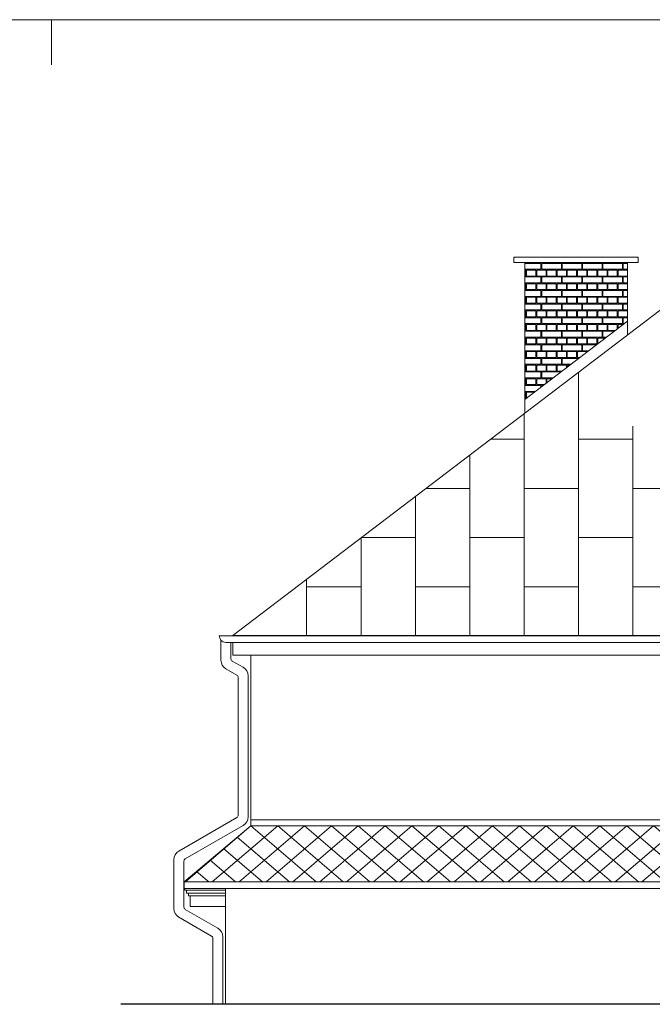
# Model space of a CAD drawing. Extents: x -394022 to -71759, y -12022 to 18278.
# Tile 5 of 91: x -370575 to -363579, y 6793 to 17678. Entities that reach past the tile are written whole.
import ezdxf

# ---------------------------------------------------------------- set-up
doc = ezdxf.new("R2010")
doc.units = 0
doc.header["$MEASUREMENT"] = 0
doc.layers.add('Arch kolorystyka_Nr_Pióra__114', color=7, linetype='Continuous', lineweight=13, true_color=0xf1d696)
doc.layers.add('arch wypelnienia_Nr_Pióra__2', color=7, linetype='Continuous', lineweight=13, true_color=0x7f7f7f)
for name, color, linetype, lineweight in [('ARCH TABELA_Nr_Pióra__21', 7, 'Continuous', 13), ('INWENT DACH_Nr_Pióra__21', 7, 'Continuous', 13), ('INWENT DACH_Nr_Pióra__5', 7, 'Continuous', 13), ('INWENT KONST. DREWNIANA_Nr_Pióra__21', 7, 'Continuous', 13), ('INWENT ODWODNIENIE_Nr_Pióra__21', 7, 'Continuous', 13), ('INWENT ODWODNIENIE_Nr_Pióra__5', 7, 'Continuous', 13), ('INWENT.ŚCIANY_Nr_Pióra__1', 7, 'Continuous', 25), ('INWENT.ŚCIANY_Nr_Pióra__21', 7, 'Continuous', 13)]:
    doc.layers.add(name, color=color, linetype=linetype, lineweight=lineweight)

# ---------------------------------------------------------------- blocks, each defined once
blk = doc.blocks.new('*X34')
at = {"layer": 'Arch kolorystyka_Nr_Pióra__114', "linetype": 'Continuous'}
for p, q in [((-364989, 14984), (-364810, 14984)), ((-364810, 14919), (-364989, 14919)), ((-364810, 14919), (-364810, 14984)), ((-364800, 14919), (-364800, 14984)), ((-364800, 14984), (-364585, 14984)), ((-364585, 14919), (-364800, 14919)), ((-364585, 14919), (-364585, 14984)), ((-364575, 14919), (-364575, 14984)), ((-364575, 14984), (-364360, 14984)), ((-364360, 14919), (-364575, 14919)), ((-364360, 14919), (-364360, 14984)), ((-364350, 14919), (-364350, 14984)), ((-364350, 14984), (-364135, 14984)), ((-364135, 14919), (-364350, 14919)), ((-364135, 14919), (-364135, 14984)), ((-364125, 14919), (-364125, 14984)), ((-364125, 14984), (-363910, 14984)), ((-363910, 14919), (-364125, 14919)), ((-363910, 14919), (-363910, 14984)), ((-363900, 14919), (-363900, 14984)), ((-363900, 14984), (-363854, 14984)), ((-363854, 14919), (-363900, 14919)), ((-364979, 14909), (-364989, 14909)), ((-364979, 14844), (-364989, 14844)), ((-364989, 14834), (-364810, 14834)), ((-364979, 14909), (-364979, 14844)), ((-364866, 14909), (-364969, 14909)), ((-364969, 14909), (-364969, 14844)), ((-364866, 14844), (-364969, 14844)), ((-364866, 14909), (-364866, 14844)), ((-364754, 14909), (-364856, 14909)), ((-364856, 14909), (-364856, 14844)), ((-364754, 14844), (-364856, 14844)), ((-364810, 14769), (-364810, 14834)), ((-364800, 14769), (-364800, 14834)), ((-364800, 14834), (-364585, 14834)), ((-364754, 14909), (-364754, 14844)), ((-364641, 14909), (-364744, 14909)), ((-364744, 14909), (-364744, 14844)), ((-364641, 14844), (-364744, 14844)), ((-364641, 14909), (-364641, 14844)), ((-364529, 14909), (-364631, 14909)), ((-364631, 14909), (-364631, 14844)), ((-364529, 14844), (-364631, 14844)), ((-364585, 14769), (-364585, 14834)), ((-364575, 14769), (-364575, 14834)), ((-364575, 14834), (-364360, 14834)), ((-364529, 14909), (-364529, 14844)), ((-364416, 14909), (-364519, 14909)), ((-364519, 14909), (-364519, 14844)), ((-364416, 14844), (-364519, 14844)), ((-364416, 14909), (-364416, 14844)), ((-364304, 14909), (-364406, 14909)), ((-364406, 14909), (-364406, 14844)), ((-364304, 14844), (-364406, 14844)), ((-364360, 14769), (-364360, 14834)), ((-364350, 14769), (-364350, 14834)), ((-364350, 14834), (-364135, 14834)), ((-364304, 14909), (-364304, 14844)), ((-364191, 14909), (-364294, 14909)), ((-364294, 14909), (-364294, 14844)), ((-364191, 14844), (-364294, 14844)), ((-364191, 14909), (-364191, 14844)), ((-364079, 14909), (-364181, 14909)), ((-364181, 14909), (-364181, 14844)), ((-364079, 14844), (-364181, 14844)), ((-364135, 14769), (-364135, 14834)), ((-364125, 14769), (-364125, 14834)), ((-364125, 14834), (-363910, 14834)), ((-364079, 14909), (-364079, 14844)), ((-363966, 14909), (-364069, 14909)), ((-364069, 14909), (-364069, 14844)), ((-363966, 14844), (-364069, 14844)), ((-363966, 14909), (-363966, 14844)), ((-363854, 14909), (-363956, 14909)), ((-363956, 14909), (-363956, 14844)), ((-363854, 14844), (-363956, 14844)), ((-363910, 14769), (-363910, 14834)), ((-363900, 14769), (-363900, 14834)), ((-363900, 14834), (-363854, 14834)), ((-363854, 14909), (-363854, 14844)), ((-364810, 14769), (-364989, 14769)), ((-364979, 14759), (-364989, 14759)), ((-364979, 14759), (-364979, 14694)), ((-364866, 14759), (-364969, 14759)), ((-364969, 14759), (-364969, 14694)), ((-364866, 14759), (-364866, 14694)), ((-364754, 14759), (-364856, 14759)), ((-364856, 14759), (-364856, 14694)), ((-364585, 14769), (-364800, 14769)), ((-364754, 14759), (-364754, 14694)), ((-364641, 14759), (-364744, 14759)), ((-364744, 14759), (-364744, 14694)), ((-364641, 14759), (-364641, 14694)), ((-364529, 14759), (-364631, 14759)), ((-364631, 14759), (-364631, 14694)), ((-364360, 14769), (-364575, 14769)), ((-364529, 14759), (-364529, 14694)), ((-364416, 14759), (-364519, 14759)), ((-364519, 14759), (-364519, 14694)), ((-364416, 14759), (-364416, 14694)), ((-364304, 14759), (-364406, 14759)), ((-364406, 14759), (-364406, 14694)), ((-364135, 14769), (-364350, 14769)), ((-364304, 14759), (-364304, 14694)), ((-364191, 14759), (-364294, 14759)), ((-364294, 14759), (-364294, 14694)), ((-364191, 14759), (-364191, 14694)), ((-364079, 14759), (-364181, 14759)), ((-364181, 14759), (-364181, 14694)), ((-363910, 14769), (-364125, 14769)), ((-364079, 14759), (-364079, 14694)), ((-363966, 14759), (-364069, 14759)), ((-364069, 14759), (-364069, 14694)), ((-363966, 14759), (-363966, 14694)), ((-363854, 14759), (-363956, 14759)), ((-363956, 14759), (-363956, 14694)), ((-363854, 14769), (-363900, 14769)), ((-363854, 14759), (-363854, 14694)), ((-364979, 14694), (-364989, 14694)), ((-364989, 14684), (-364810, 14684)), ((-364810, 14619), (-364989, 14619)), ((-364979, 14609), (-364989, 14609)), ((-364979, 14609), (-364979, 14544)), ((-364866, 14694), (-364969, 14694)), ((-364866, 14609), (-364969, 14609)), ((-364969, 14609), (-364969, 14544)), ((-364866, 14609), (-364866, 14544)), ((-364754, 14694), (-364856, 14694)), ((-364754, 14609), (-364856, 14609)), ((-364856, 14609), (-364856, 14544)), ((-364810, 14619), (-364810, 14684)), ((-364800, 14619), (-364800, 14684)), ((-364800, 14684), (-364585, 14684)), ((-364585, 14619), (-364800, 14619)), ((-364754, 14609), (-364754, 14544)), ((-364641, 14694), (-364744, 14694)), ((-364641, 14609), (-364744, 14609)), ((-364744, 14609), (-364744, 14544)), ((-364641, 14609), (-364641, 14544)), ((-364529, 14694), (-364631, 14694)), ((-364529, 14609), (-364631, 14609)), ((-364631, 14609), (-364631, 14544)), ((-364585, 14619), (-364585, 14684)), ((-364575, 14619), (-364575, 14684)), ((-364575, 14684), (-364360, 14684)), ((-364360, 14619), (-364575, 14619)), ((-364529, 14609), (-364529, 14544)), ((-364416, 14694), (-364519, 14694)), ((-364416, 14609), (-364519, 14609)), ((-364519, 14609), (-364519, 14544)), ((-364416, 14609), (-364416, 14544)), ((-364304, 14694), (-364406, 14694)), ((-364304, 14609), (-364406, 14609)), ((-364406, 14609), (-364406, 14544)), ((-364360, 14619), (-364360, 14684)), ((-364350, 14619), (-364350, 14684)), ((-364350, 14684), (-364135, 14684)), ((-364135, 14619), (-364350, 14619)), ((-364304, 14609), (-364304, 14544)), ((-364191, 14694), (-364294, 14694)), ((-364191, 14609), (-364294, 14609)), ((-364294, 14609), (-364294, 14544)), ((-364191, 14609), (-364191, 14544)), ((-364079, 14694), (-364181, 14694)), ((-364079, 14609), (-364181, 14609)), ((-364181, 14609), (-364181, 14544)), ((-364135, 14619), (-364135, 14684)), ((-364125, 14619), (-364125, 14684)), ((-364125, 14684), (-363910, 14684)), ((-363910, 14619), (-364125, 14619)), ((-364079, 14609), (-364079, 14544)), ((-363966, 14694), (-364069, 14694)), ((-363966, 14609), (-364069, 14609)), ((-364069, 14609), (-364069, 14544)), ((-363966, 14609), (-363966, 14544)), ((-363854, 14694), (-363956, 14694)), ((-363854, 14609), (-363956, 14609)), ((-363956, 14609), (-363956, 14544)), ((-363910, 14619), (-363910, 14684)), ((-363900, 14619), (-363900, 14684)), ((-363900, 14684), (-363854, 14684)), ((-363854, 14619), (-363900, 14619)), ((-363854, 14609), (-363854, 14544)), ((-364979, 14544), (-364989, 14544)), ((-364989, 14534), (-364810, 14534)), ((-364866, 14544), (-364969, 14544)), ((-364754, 14544), (-364856, 14544)), ((-364810, 14469), (-364810, 14534)), ((-364800, 14469), (-364800, 14534)), ((-364800, 14534), (-364585, 14534)), ((-364641, 14544), (-364744, 14544)), ((-364529, 14544), (-364631, 14544)), ((-364585, 14469), (-364585, 14534)), ((-364575, 14469), (-364575, 14534)), ((-364575, 14534), (-364360, 14534)), ((-364416, 14544), (-364519, 14544)), ((-364304, 14544), (-364406, 14544)), ((-364360, 14469), (-364360, 14534)), ((-364350, 14469), (-364350, 14534)), ((-364350, 14534), (-364135, 14534)), ((-364191, 14544), (-364294, 14544)), ((-364079, 14544), (-364181, 14544)), ((-364135, 14469), (-364135, 14534)), ((-364125, 14469), (-364125, 14534)), ((-364125, 14534), (-363910, 14534)), ((-363966, 14544), (-364069, 14544)), ((-363854, 14544), (-363956, 14544)), ((-363910, 14469), (-363910, 14534)), ((-363900, 14469), (-363900, 14534)), ((-363900, 14534), (-363854, 14534)), ((-364810, 14469), (-364989, 14469)), ((-364979, 14459), (-364989, 14459)), ((-364979, 14394), (-364989, 14394)), ((-364989, 14384), (-364810, 14384)), ((-364979, 14459), (-364979, 14394)), ((-364866, 14459), (-364969, 14459)), ((-364969, 14459), (-364969, 14394)), ((-364866, 14394), (-364969, 14394)), ((-364866, 14459), (-364866, 14394)), ((-364754, 14459), (-364856, 14459)), ((-364856, 14459), (-364856, 14394)), ((-364754, 14394), (-364856, 14394)), ((-364810, 14319), (-364810, 14384)), ((-364585, 14469), (-364800, 14469)), ((-364800, 14319), (-364800, 14384)), ((-364800, 14384), (-364585, 14384)), ((-364754, 14459), (-364754, 14394)), ((-364641, 14459), (-364744, 14459)), ((-364744, 14459), (-364744, 14394)), ((-364641, 14394), (-364744, 14394)), ((-364641, 14459), (-364641, 14394)), ((-364529, 14459), (-364631, 14459)), ((-364631, 14459), (-364631, 14394)), ((-364529, 14394), (-364631, 14394)), ((-364585, 14319), (-364585, 14384)), ((-364360, 14469), (-364575, 14469)), ((-364575, 14319), (-364575, 14384)), ((-364575, 14384), (-364360, 14384)), ((-364529, 14459), (-364529, 14394)), ((-364416, 14459), (-364519, 14459)), ((-364519, 14459), (-364519, 14394)), ((-364416, 14394), (-364519, 14394)), ((-364416, 14459), (-364416, 14394)), ((-364304, 14459), (-364406, 14459)), ((-364406, 14459), (-364406, 14394)), ((-364304, 14394), (-364406, 14394)), ((-364360, 14319), (-364360, 14384)), ((-364135, 14469), (-364350, 14469)), ((-364350, 14319), (-364350, 14384)), ((-364350, 14384), (-364135, 14384)), ((-364304, 14459), (-364304, 14394)), ((-364191, 14459), (-364294, 14459)), ((-364294, 14459), (-364294, 14394)), ((-364191, 14394), (-364294, 14394)), ((-364191, 14459), (-364191, 14394)), ((-364079, 14459), (-364181, 14459)), ((-364181, 14459), (-364181, 14394)), ((-364079, 14394), (-364181, 14394)), ((-364135, 14319), (-364135, 14384)), ((-363910, 14469), (-364125, 14469)), ((-364125, 14319), (-364125, 14384)), ((-364125, 14384), (-363910, 14384)), ((-364079, 14459), (-364079, 14394)), ((-363966, 14459), (-364069, 14459)), ((-364069, 14459), (-364069, 14394)), ((-363966, 14394), (-364069, 14394)), ((-363966, 14459), (-363966, 14394)), ((-363854, 14459), (-363956, 14459)), ((-363956, 14459), (-363956, 14394)), ((-363854, 14394), (-363956, 14394)), ((-363910, 14319), (-363910, 14384)), ((-363854, 14469), (-363900, 14469)), ((-363900, 14319), (-363900, 14384)), ((-363900, 14384), (-363854, 14384)), ((-363854, 14459), (-363854, 14394)), ((-364810, 14319), (-364989, 14319)), ((-364979, 14309), (-364989, 14309)), ((-364979, 14309), (-364979, 14244)), ((-364866, 14309), (-364969, 14309)), ((-364969, 14309), (-364969, 14244)), ((-364866, 14309), (-364866, 14244)), ((-364754, 14309), (-364856, 14309)), ((-364856, 14309), (-364856, 14244)), ((-364585, 14319), (-364800, 14319)), ((-364754, 14309), (-364754, 14244)), ((-364641, 14309), (-364744, 14309)), ((-364744, 14309), (-364744, 14244)), ((-364641, 14309), (-364641, 14244)), ((-364529, 14309), (-364631, 14309)), ((-364631, 14309), (-364631, 14244)), ((-364360, 14319), (-364575, 14319)), ((-364529, 14309), (-364529, 14244)), ((-364416, 14309), (-364519, 14309)), ((-364519, 14309), (-364519, 14244)), ((-364416, 14309), (-364416, 14244)), ((-364304, 14309), (-364406, 14309)), ((-364406, 14309), (-364406, 14244)), ((-364135, 14319), (-364350, 14319)), ((-364304, 14309), (-364304, 14244)), ((-364191, 14309), (-364294, 14309)), ((-364294, 14309), (-364294, 14244)), ((-364191, 14309), (-364191, 14244)), ((-364079, 14309), (-364181, 14309)), ((-364181, 14309), (-364181, 14244)), ((-363910, 14319), (-364125, 14319)), ((-364079, 14309), (-364079, 14244)), ((-363966, 14309), (-364069, 14309)), ((-364069, 14309), (-364069, 14244)), ((-363966, 14309), (-363966, 14258)), ((-363900, 14309), (-363956, 14309)), ((-363956, 14309), (-363956, 14266)), ((-363887, 14319), (-363900, 14319)), ((-364979, 14244), (-364989, 14244)), ((-364989, 14234), (-364810, 14234)), ((-364810, 14169), (-364989, 14169)), ((-364979, 14159), (-364989, 14159)), ((-364979, 14159), (-364979, 14094)), ((-364866, 14244), (-364969, 14244)), ((-364866, 14159), (-364969, 14159)), ((-364969, 14159), (-364969, 14094)), ((-364866, 14159), (-364866, 14094)), ((-364754, 14244), (-364856, 14244)), ((-364754, 14159), (-364856, 14159)), ((-364856, 14159), (-364856, 14094)), ((-364810, 14169), (-364810, 14234)), ((-364800, 14169), (-364800, 14234)), ((-364800, 14234), (-364585, 14234)), ((-364585, 14169), (-364800, 14169)), ((-364754, 14159), (-364754, 14094)), ((-364641, 14244), (-364744, 14244)), ((-364641, 14159), (-364744, 14159)), ((-364744, 14159), (-364744, 14094)), ((-364641, 14159), (-364641, 14094)), ((-364529, 14244), (-364631, 14244)), ((-364529, 14159), (-364631, 14159)), ((-364631, 14159), (-364631, 14094)), ((-364585, 14169), (-364585, 14234)), ((-364575, 14169), (-364575, 14234)), ((-364575, 14234), (-364360, 14234)), ((-364360, 14169), (-364575, 14169)), ((-364529, 14159), (-364529, 14094)), ((-364416, 14244), (-364519, 14244)), ((-364416, 14159), (-364519, 14159)), ((-364519, 14159), (-364519, 14094)), ((-364416, 14159), (-364416, 14094)), ((-364304, 14244), (-364406, 14244)), ((-364304, 14159), (-364406, 14159)), ((-364406, 14159), (-364406, 14094)), ((-364360, 14169), (-364360, 14234)), ((-364350, 14169), (-364350, 14234)), ((-364350, 14234), (-364135, 14234)), ((-364135, 14169), (-364350, 14169)), ((-364304, 14159), (-364304, 14094)), ((-364191, 14244), (-364294, 14244)), ((-364191, 14159), (-364294, 14159)), ((-364294, 14159), (-364294, 14094)), ((-364191, 14159), (-364191, 14094)), ((-364079, 14244), (-364181, 14244)), ((-364097, 14159), (-364181, 14159)), ((-364181, 14159), (-364181, 14094)), ((-364135, 14169), (-364135, 14234)), ((-364125, 14169), (-364125, 14234)), ((-364125, 14234), (-363998, 14234)), ((-364084, 14169), (-364125, 14169)), ((-363985, 14244), (-364069, 14244)), ((-364979, 14094), (-364989, 14094)), ((-364989, 14084), (-364810, 14084)), ((-364866, 14094), (-364969, 14094)), ((-364754, 14094), (-364856, 14094)), ((-364810, 14019), (-364810, 14084)), ((-364800, 14019), (-364800, 14084)), ((-364800, 14084), (-364585, 14084)), ((-364641, 14094), (-364744, 14094)), ((-364529, 14094), (-364631, 14094)), ((-364585, 14019), (-364585, 14084)), ((-364575, 14019), (-364575, 14084)), ((-364575, 14084), (-364360, 14084)), ((-364416, 14094), (-364519, 14094)), ((-364304, 14094), (-364406, 14094)), ((-364360, 14019), (-364360, 14084)), ((-364350, 14019), (-364350, 14084)), ((-364350, 14084), (-364195, 14084)), ((-364191, 14094), (-364294, 14094)), ((-364810, 14019), (-364989, 14019)), ((-364979, 14009), (-364989, 14009)), ((-364979, 13944), (-364989, 13944)), ((-364989, 13934), (-364810, 13934)), ((-364979, 14009), (-364979, 13944)), ((-364866, 14009), (-364969, 14009)), ((-364969, 14009), (-364969, 13944)), ((-364866, 13944), (-364969, 13944)), ((-364866, 14009), (-364866, 13944)), ((-364754, 14009), (-364856, 14009)), ((-364856, 14009), (-364856, 13944)), ((-364754, 13944), (-364856, 13944)), ((-364810, 13869), (-364810, 13934)), ((-364585, 14019), (-364800, 14019)), ((-364800, 13869), (-364800, 13934)), ((-364800, 13934), (-364585, 13934)), ((-364754, 14009), (-364754, 13944)), ((-364641, 14009), (-364744, 14009)), ((-364744, 14009), (-364744, 13944)), ((-364641, 13944), (-364744, 13944)), ((-364641, 14009), (-364641, 13944)), ((-364529, 14009), (-364631, 14009)), ((-364631, 14009), (-364631, 13944)), ((-364529, 13944), (-364631, 13944)), ((-364585, 13869), (-364585, 13934)), ((-364360, 14019), (-364575, 14019)), ((-364575, 13869), (-364575, 13934)), ((-364575, 13934), (-364392, 13934)), ((-364529, 14009), (-364529, 13944)), ((-364416, 14009), (-364519, 14009)), ((-364519, 14009), (-364519, 13944)), ((-364416, 13944), (-364519, 13944)), ((-364416, 14009), (-364416, 13944)), ((-364304, 14009), (-364406, 14009)), ((-364406, 14009), (-364406, 13944)), ((-364379, 13944), (-364406, 13944)), ((-364281, 14019), (-364350, 14019)), ((-364304, 14009), (-364304, 14001)), ((-364294, 14009), (-364294, 14009)), ((-364294, 14009), (-364294, 14009)), ((-364810, 13869), (-364989, 13869)), ((-364979, 13859), (-364989, 13859)), ((-364979, 13859), (-364979, 13794)), ((-364866, 13859), (-364969, 13859)), ((-364969, 13859), (-364969, 13794)), ((-364866, 13859), (-364866, 13794)), ((-364754, 13859), (-364856, 13859)), ((-364856, 13859), (-364856, 13794)), ((-364585, 13869), (-364800, 13869)), ((-364754, 13859), (-364754, 13794)), ((-364641, 13859), (-364744, 13859)), ((-364744, 13859), (-364744, 13794)), ((-364641, 13859), (-364641, 13794)), ((-364529, 13859), (-364631, 13859)), ((-364631, 13859), (-364631, 13794)), ((-364478, 13869), (-364575, 13869)), ((-364529, 13859), (-364529, 13830)), ((-364491, 13859), (-364519, 13859)), ((-364519, 13859), (-364519, 13837)), ((-364979, 13794), (-364989, 13794)), ((-364989, 13784), (-364810, 13784)), ((-364810, 13719), (-364989, 13719)), ((-364866, 13794), (-364969, 13794)), ((-364754, 13794), (-364856, 13794)), ((-364810, 13719), (-364810, 13784)), ((-364800, 13719), (-364800, 13784)), ((-364800, 13784), (-364589, 13784)), ((-364674, 13719), (-364800, 13719)), ((-364641, 13794), (-364744, 13794)), ((-364576, 13794), (-364631, 13794)), ((-364979, 13709), (-364989, 13709)), ((-364979, 13644), (-364989, 13644)), ((-364989, 13634), (-364810, 13634)), ((-364979, 13709), (-364979, 13644)), ((-364866, 13709), (-364969, 13709)), ((-364969, 13709), (-364969, 13644)), ((-364866, 13644), (-364969, 13644)), ((-364866, 13709), (-364866, 13644)), ((-364754, 13709), (-364856, 13709)), ((-364856, 13709), (-364856, 13644)), ((-364773, 13644), (-364856, 13644)), ((-364810, 13615), (-364810, 13634)), ((-364800, 13623), (-364800, 13634)), ((-364800, 13634), (-364786, 13634)), ((-364754, 13709), (-364754, 13658)), ((-364688, 13709), (-364744, 13709)), ((-364744, 13709), (-364744, 13666)), ((-364871, 13569), (-364989, 13569)), ((-364979, 13559), (-364989, 13559)), ((-364979, 13559), (-364979, 13494)), ((-364885, 13559), (-364969, 13559)), ((-364969, 13559), (-364969, 13494)), ((-364979, 13494), (-364989, 13494)), ((-364989, 13484), (-364983, 13484))]:
    blk.add_line(p, q, dxfattribs=at)
blk = doc.blocks.new('Wypełnienie_17')
at = {"layer": 'Arch kolorystyka_Nr_Pióra__114', "linetype": 'Continuous'}
blk.add_blockref('*X34', (0, 0), dxfattribs=at)

msp = doc.modelspace()

# ---------------------------------------------------------------- hatches: boundary and pattern name
at = {"layer": 'arch wypelnienia_Nr_Pióra__2', "linetype": 'Continuous'}
h = msp.add_hatch(dxfattribs=at)
h.set_pattern_fill('Concrete_Block', color=256, style=0, pattern_type=2)
h.set_pattern_definition([(139.3987, (-368018.87, 8764.96), (148.4924, 127.279), []), (40.6013, (-368018.87, 8764.96), (-148.4924, 127.279), [])])
h.paths.add_polyline_path([(-361088.9, 8145.4), (-368757.2, 8145.4), (-368018.9, 8765), (-361088.9, 8765)], flags=0)

# ---------------------------------------------------------------- linework, layer by layer
at = {"layer": 'ARCH TABELA_Nr_Pióra__21', "linetype": 'Continuous'}
for p, q in [((-394021.9, 17678.4), (-352221.9, 17678.4)), ((-370221.9, 17178.4), (-370221.9, 17678.4)), ((-370221.9, 17178.4), (-370221.9, 17678.4)), ((-370221.9, 17178.4), (-370221.9, 17678.4))]:
    msp.add_line(p, q, dxfattribs=at)
at = {"layer": 'arch wypelnienia_Nr_Pióra__2', "linetype": 'Continuous'}
for p, q in [((-364395.5, 13781.2), (-364395.5, 10869)), ((-364996.7, 13323.3), (-364996.7, 10869)), ((-363794.3, 13185.7), (-363794.3, 10869)), ((-364996.7, 13041.3), (-365366.9, 13041.3)), ((-363794.3, 13041.3), (-364395.5, 13041.3)), ((-365597.9, 12865.3), (-365597.9, 10869)), ((-365597.9, 12495.1), (-366083.9, 12495.1)), ((-364395.5, 12495.1), (-364996.7, 12495.1)), ((-363193.1, 12495.1), (-363794.3, 12495.1)), ((-366199.1, 12407.4), (-366199.1, 10869)), ((-366800.3, 11949.5), (-366800.3, 10869)), ((-366199.1, 11955.1), (-366792.9, 11955.1)), ((-364996.7, 11955.1), (-365597.9, 11955.1)), ((-363794.3, 11955.1), (-364395.5, 11955.1)), ((-367401.5, 11491.6), (-367401.5, 10869)), ((-366800.3, 11409), (-367401.5, 11409)), ((-365597.9, 11409), (-366199.1, 11409)), ((-364395.5, 11409), (-364996.7, 11409)), ((-363193.1, 11409), (-363794.3, 11409))]:
    msp.add_line(p, q, dxfattribs=at)
at = {"layer": 'INWENT DACH_Nr_Pióra__21', "linetype": 'Continuous'}
for p, q in [((-361088.9, 16299.8), (-368218.9, 10869)), ((-363733.9, 15053.7), (-365108.9, 15053.7)), ((-365108.9, 15053.7), (-365108.9, 14993.7)), ((-363733.9, 15053.7), (-363733.9, 14993.7)), ((-363733.9, 14993.7), (-365108.9, 14993.7)), ((-364988.9, 14993.7), (-364988.9, 13329.2)), ((-363853.9, 14993.7), (-363853.9, 14193.7)), ((-363853.9, 14343.7), (-364988.9, 13479.2)), ((-353958.9, 10869), (-368218.9, 10869)), ((-368218.9, 10793.4), (-368218.9, 10653.2))]:
    msp.add_line(p, q, dxfattribs=at)
at = {"layer": 'INWENT DACH_Nr_Pióra__5', "linetype": 'Continuous'}
for p, q in [((-368018.9, 8765), (-368757.2, 8145.4)), ((-368757.2, 8145.4), (-361088.9, 8145.4)), ((-368757.2, 8075), (-368757.2, 8145.4)), ((-368757.2, 8075), (-361088.9, 8075)), ((-368748.9, 8053.2), (-368748.9, 8075)), ((-368748.9, 8053.2), (-368298.9, 8053.2)), ((-368728.9, 8053.2), (-368748.9, 8053.2)), ((-368728.9, 8023.2), (-368728.9, 8053.2)), ((-368728.9, 8023.2), (-368298.9, 8023.2)), ((-368708.9, 8023.2), (-368728.9, 8023.2)), ((-368708.9, 7993.2), (-368708.9, 8023.2)), ((-368708.9, 7993.2), (-368298.9, 7993.2)), ((-368688.9, 7993.2), (-368708.9, 7993.2)), ((-368688.9, 7993.2), (-368688.9, 7873.2)), ((-368688.9, 7873.2), (-368298.9, 7873.2))]:
    msp.add_line(p, q, dxfattribs=at)
at = {"layer": 'INWENT KONST. DREWNIANA_Nr_Pióra__21', "linetype": 'Continuous'}
msp.add_line((-353958.9, 10653.2), (-368218.9, 10653.2), dxfattribs=at)
at = {"layer": 'INWENT ODWODNIENIE_Nr_Pióra__21', "linetype": 'Continuous'}
for p, q in [((-368348.9, 10818), (-368348.9, 10596.7)), ((-368238.9, 10793.4), (-368238.9, 10614)), ((-368223.9, 10588), (-368103.9, 10518.7)), ((-368293.9, 10501.4), (-368173.9, 10432.1)), ((-368158.9, 10406.2), (-368158.9, 8882.9)), ((-368048.9, 10423.5), (-368048.9, 8865.6)), ((-368173.9, 8856.9), (-368813.9, 8487.4)), ((-368103.9, 8770.3), (-368743.9, 8400.8)), ((-368868.9, 8392.1), (-368868.9, 7851.4)), ((-368758.9, 8374.8), (-368758.9, 7868.7)), ((-368383.9, 7634.9), (-368743.9, 7842.7)), ((-368453.9, 7548.2), (-368813.9, 7756.1)), ((-368438.9, 7522.3), (-368438.9, 6793.2)), ((-368328.9, 7539.6), (-368328.9, 6793.2))]:
    msp.add_line(p, q, dxfattribs=at)
for centre, radius, start, end in [((-368238.9, 10596.7), 110, 180, 240), ((-368208.9, 10614), 30, 180, 240), ((-368158.9, 10423.5), 110, 0, 60), ((-368188.9, 10406.2), 30, 0, 60), ((-368188.9, 8882.9), 30, 300, 0), ((-368158.9, 8865.6), 110, 300, 0), ((-368758.9, 8392.1), 110, 120, 180), ((-368728.9, 8374.8), 30, 120, 180), ((-368758.9, 7851.4), 110, 180, 240), ((-368728.9, 7868.7), 30, 180, 240), ((-368438.9, 7539.6), 110, 0, 60), ((-368468.9, 7522.3), 30, 0, 60)]:
    msp.add_arc(centre, radius, start, end, dxfattribs=at)
at = {"layer": 'INWENT ODWODNIENIE_Nr_Pióra__5', "linetype": 'Continuous'}
for p, q in [((-353808.9, 10868.4), (-368368.3, 10868.4)), ((-353883.9, 10793.4), (-368293.9, 10793.4))]:
    msp.add_line(p, q, dxfattribs=at)
msp.add_arc((-368293.9, 10869), 75, 180, 270, dxfattribs=at)
at = {"layer": 'INWENT.ŚCIANY_Nr_Pióra__1', "linetype": 'Continuous'}
for p, q in [((-352721.9, 6793.2), (-369455.9, 6793.2)), ((-368343.9, 6793.2), (-368543.9, 6793.2))]:
    msp.add_line(p, q, dxfattribs=at)
at = {"layer": 'INWENT.ŚCIANY_Nr_Pióra__21', "linetype": 'Continuous'}
for p, q in [((-368018.9, 8765), (-368018.9, 10653.2)), ((-368018.9, 8833.2), (-361088.9, 8833.2)), ((-368018.9, 8765), (-361088.9, 8765)), ((-368298.9, 8075), (-368298.9, 6793.2))]:
    msp.add_line(p, q, dxfattribs=at)

# ---------------------------------------------------------------- block references
at = {"layer": 'Arch kolorystyka_Nr_Pióra__114', "linetype": 'Continuous'}
msp.add_blockref('Wypełnienie_17', (0, 0), dxfattribs=at)

doc.saveas('drawing.dxf')
